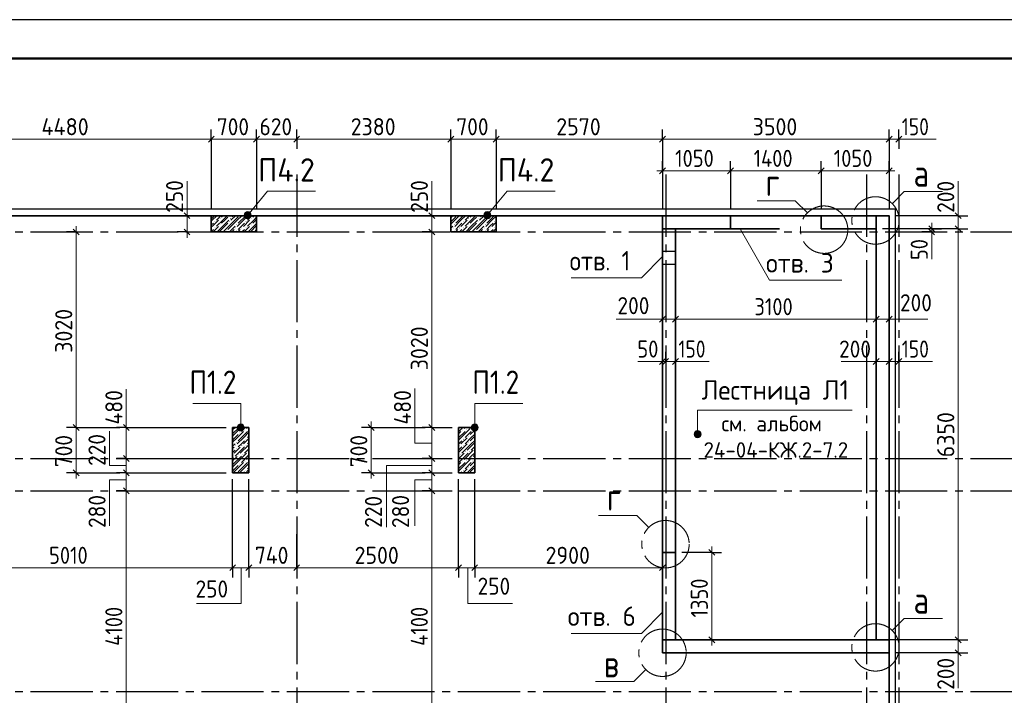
# Model space of a CAD drawing. Header units: millimetres. Extents: x 0 to 50400, y 0 to 35640.
# Tile 15 of 16: x 20236 to 35444, y 25205 to 35640. Entities that reach past the tile are written whole.
import ezdxf

# ---------------------------------------------------------------- set-up
doc = ezdxf.new("R2010")
doc.units = ezdxf.units.MM
doc.linetypes.add('______2', pattern=[324, 240, -84])
doc.linetypes.add('______5', pattern=[1320, 960, -120, 120, -120])
for name, color, linetype, lineweight in [('Standard', 7, 'Continuous', 25), ('ЖБ Пилон', 7, 'Continuous', 35), ('ЖБ Стена верхний уровень', 7, 'Continuous', 35), ('Общий01', 7, 'Continuous', 13), ('Позиционная метка диаметр_ шаг', 7, 'Continuous', 13), ('Позиционная метка линия выноска', 7, 'Continuous', 13), ('Примечания', 7, 'Continuous', 13), ('Размерная линия_ общее', 7, 'Continuous', 13)]:
    doc.layers.add(name, color=color, linetype=linetype, lineweight=lineweight)
doc.layers.add('Оси', color=7, linetype='______5', true_color=0x656565)
doc.styles.add('ISOCPEUR', font='txt')

msp = doc.modelspace()

# ---------------------------------------------------------------- hatches: boundary and pattern name
at = {"layer": 'ЖБ Пилон', "linetype": 'Continuous', "lineweight": 18, "transparency": 33554687}
for points in [[(23325, 32567), (23331, 32573), (23337, 32567), (23331, 32561)], [(23479, 32612), (23475, 32609), (23471, 32612)], [(23486, 32569), (23492, 32575), (23498, 32569), (23492, 32563)], [(23637, 32612), (23636, 32611), (23634, 32612)], [(23805, 32567), (23811, 32573), (23817, 32567), (23811, 32561)], [(26997, 32612), (26996, 32611), (26994, 32612)], [(27165, 32567), (27171, 32573), (27177, 32567), (27171, 32561)], [(27319, 32612), (27315, 32609), (27311, 32612)], [(27326, 32569), (27332, 32575), (27338, 32569), (27332, 32563)], [(27477, 32612), (27476, 32611), (27474, 32612)], [(23246, 32521), (23252, 32527), (23258, 32521), (23252, 32515)], [(23246, 32425), (23252, 32431), (23258, 32425), (23252, 32419)], [(23325, 32471), (23331, 32477), (23337, 32471), (23331, 32465)], [(23469, 32519), (23475, 32525), (23481, 32519), (23475, 32513)], [(23565, 32423), (23571, 32429), (23577, 32423), (23571, 32417)], [(23582, 32473), (23588, 32479), (23594, 32473), (23588, 32467)], [(23661, 32423), (23667, 32429), (23673, 32423), (23667, 32417)], [(23726, 32521), (23732, 32527), (23738, 32521), (23732, 32515)], [(23726, 32425), (23732, 32431), (23738, 32425), (23732, 32419)], [(23805, 32471), (23811, 32477), (23817, 32471), (23811, 32465)], [(26925, 32423), (26931, 32429), (26937, 32423), (26931, 32417)], [(26942, 32473), (26948, 32479), (26954, 32473), (26948, 32467)], [(27021, 32423), (27027, 32429), (27033, 32423), (27027, 32417)], [(27086, 32521), (27092, 32527), (27098, 32521), (27092, 32515)], [(27086, 32425), (27092, 32431), (27098, 32425), (27092, 32419)], [(27165, 32471), (27171, 32477), (27177, 32471), (27171, 32465)], [(27309, 32519), (27315, 32525), (27321, 32519), (27315, 32513)], [(27405, 32423), (27411, 32429), (27417, 32423), (27411, 32417)], [(27422, 32473), (27428, 32479), (27434, 32473), (27428, 32467)], [(27501, 32423), (27507, 32429), (27513, 32423), (27507, 32417)], [(27566, 32521), (27572, 32527), (27578, 32521), (27572, 32515)], [(27566, 32425), (27572, 32431), (27578, 32425), (27572, 32419)], [(23421, 32375), (23427, 32381), (23433, 32375), (23427, 32369)], [(23582, 32377), (23588, 32383), (23594, 32377), (23588, 32371)], [(26942, 32377), (26948, 32383), (26954, 32377), (26948, 32371)], [(27261, 32375), (27267, 32381), (27273, 32375), (27267, 32369)], [(27422, 32377), (27428, 32383), (27434, 32377), (27428, 32371)], [(23630, 29257), (23636, 29263), (23642, 29257), (23636, 29251)], [(23709, 29303), (23715, 29309), (23721, 29303), (23715, 29297)], [(23774, 29305), (23775, 29307), (23775, 29304)], [(27069, 29303), (27075, 29309), (27081, 29303), (27075, 29297)], [(27134, 29305), (27140, 29311), (27146, 29305), (27140, 29299)], [(27165, 29207), (27171, 29213), (27177, 29207), (27171, 29201)], [(27230, 29305), (27236, 29311), (27242, 29305), (27236, 29299)], [(23565, 29063), (23571, 29069), (23577, 29063), (23571, 29057)], [(23582, 29113), (23588, 29119), (23594, 29113), (23588, 29107)], [(23661, 29063), (23667, 29069), (23673, 29063), (23667, 29057)], [(23726, 29161), (23732, 29167), (23738, 29161), (23732, 29155)], [(23726, 29065), (23732, 29071), (23738, 29065), (23732, 29059)], [(27021, 29063), (27027, 29069), (27033, 29063), (27027, 29057)], [(27086, 29161), (27092, 29167), (27098, 29161), (27092, 29155)], [(27086, 29065), (27092, 29071), (27098, 29065), (27092, 29059)], [(27165, 29111), (27171, 29117), (27177, 29111), (27171, 29105)], [(23525, 28923), (23529, 28919), (23525, 28915)], [(23582, 29017), (23588, 29023), (23594, 29017), (23588, 29011)], [(23613, 28919), (23619, 28925), (23625, 28919), (23619, 28913)], [(23678, 28921), (23684, 28927), (23690, 28921), (23684, 28915)], [(23757, 28967), (23763, 28973), (23769, 28967), (23763, 28961)], [(27038, 28921), (27044, 28927), (27050, 28921), (27044, 28915)], [(27117, 28967), (27123, 28973), (27129, 28967), (27123, 28961)], [(27182, 28969), (27188, 28975), (27194, 28969), (27188, 28963)], [(27261, 29015), (27265, 29019), (27265, 29011)], [(23534, 28873), (23540, 28879), (23546, 28873), (23540, 28867)], [(23630, 28777), (23636, 28783), (23642, 28777), (23636, 28771)], [(23709, 28823), (23715, 28829), (23721, 28823), (23715, 28817)], [(23774, 28825), (23775, 28827), (23775, 28824)], [(27069, 28823), (27075, 28829), (27081, 28823), (27075, 28817)], [(27134, 28825), (27140, 28831), (27146, 28825), (27140, 28819)], [(27213, 28871), (27219, 28877), (27225, 28871), (27219, 28865)], [(27230, 28825), (27236, 28831), (27242, 28825), (27236, 28819)], [(23726, 28681), (23732, 28687), (23738, 28681), (23732, 28675)], [(27086, 28681), (27092, 28687), (27098, 28681), (27092, 28675)], [(27165, 28727), (27171, 28733), (27177, 28727), (27171, 28721)]]:
    msp.add_hatch(color=7, dxfattribs=at).paths.add_polyline_path(points, flags=16)
at = {"layer": 'Позиционная метка линия выноска', "linetype": 'Continuous', "lineweight": 13, "transparency": 33554687}
for points in [[(23706, 32630), (23801, 32587), (23717, 32656)], [(23709, 32603), (23778, 32571), (23706, 32630)], [(23706, 32630), (23778, 32571), (23801, 32587)], [(23750, 32568), (23709, 32603), (23725, 32580)], [(23709, 32603), (23750, 32568), (23778, 32571)], [(23717, 32656), (23812, 32612), (23740, 32672)], [(23717, 32656), (23801, 32587), (23812, 32612)], [(23740, 32672), (23809, 32640), (23768, 32674)], [(23740, 32672), (23812, 32612), (23809, 32640)], [(23768, 32674), (23809, 32640), (23793, 32663)], [(27406, 32630), (27501, 32587), (27417, 32656)], [(27409, 32603), (27478, 32571), (27406, 32630)], [(27406, 32630), (27478, 32571), (27501, 32587)], [(27450, 32568), (27409, 32603), (27425, 32580)], [(27409, 32603), (27450, 32568), (27478, 32571)], [(27417, 32656), (27512, 32612), (27440, 32672)], [(27417, 32656), (27501, 32587), (27512, 32612)], [(27440, 32672), (27509, 32640), (27468, 32674)], [(27440, 32672), (27512, 32612), (27509, 32640)], [(27468, 32674), (27509, 32640), (27493, 32663)], [(23596, 29342), (23704, 29342), (23697, 29369)], [(23596, 29342), (23697, 29369), (23604, 29369)], [(23604, 29369), (23697, 29369), (23677, 29389)], [(23604, 29369), (23677, 29389), (23623, 29389)], [(23623, 29389), (23677, 29389), (23650, 29396)], [(27211, 29343), (27312, 29369), (27219, 29370)], [(27211, 29343), (27319, 29342), (27312, 29369)], [(27219, 29370), (27312, 29369), (27292, 29389)], [(27219, 29370), (27292, 29389), (27238, 29389)], [(27238, 29389), (27292, 29389), (27265, 29396)], [(23604, 29315), (23704, 29342), (23596, 29342)], [(23604, 29315), (23697, 29315), (23704, 29342)], [(23623, 29296), (23697, 29315), (23604, 29315)], [(23623, 29296), (23677, 29296), (23697, 29315)], [(23677, 29296), (23623, 29296), (23650, 29288)], [(27219, 29316), (27319, 29342), (27211, 29343)], [(27219, 29316), (27311, 29315), (27319, 29342)], [(27238, 29296), (27311, 29315), (27219, 29316)], [(27238, 29296), (27292, 29296), (27311, 29315)], [(27292, 29296), (27238, 29296), (27265, 29288)]]:
    msp.add_hatch(color=7, dxfattribs=at).paths.add_polyline_path(points)
at = {"layer": 'Примечания', "linetype": 'Continuous', "lineweight": 13, "transparency": 33554687}
for points in [[(30754, 29265), (30661, 29265), (30653, 29238)], [(30754, 29265), (30653, 29238), (30761, 29238)], [(30761, 29238), (30653, 29238), (30661, 29211)], [(30734, 29285), (30680, 29285), (30661, 29265)], [(30734, 29285), (30661, 29265), (30754, 29265)], [(30761, 29238), (30661, 29211), (30754, 29211)], [(30754, 29211), (30661, 29211), (30680, 29192)], [(30680, 29285), (30734, 29285), (30707, 29292)], [(30754, 29211), (30680, 29192), (30734, 29192)], [(30734, 29192), (30680, 29192), (30707, 29184)]]:
    msp.add_hatch(color=7, dxfattribs=at).paths.add_polyline_path(points)

# ---------------------------------------------------------------- linework, layer by layer
at = {"layer": 'Standard', "color": 7, "linetype": 'Continuous', "lineweight": 25, "transparency": 33554687}
msp.add_lwpolyline([(0, 0), (50400, 0), (50400, 35640), (0, 35640), (0, 0)], close=True, dxfattribs=at)
at = {"layer": 'Standard', "color": 7, "linetype": 'Continuous', "lineweight": 13, "transparency": 33554687}
msp.add_lwpolyline([(50400, 35640), (0, 35640), (0, 0), (50400, 0), (50400, 35640)], dxfattribs=at)
at = {"layer": 'Standard', "color": 7, "linetype": 'Continuous', "lineweight": 50, "transparency": 33554687}
msp.add_lwpolyline([(2400, 35040), (49800, 35040), (49800, 600), (2400, 600), (2400, 35040)], close=True, dxfattribs=at)
at = {"layer": 'Standard', "color": 254, "linetype": 'Continuous', "lineweight": -3, "true_color": 0xc4c4ff, "transparency": 33554687}
msp.add_lwpolyline([(8915, 10212), (33765, 10212), (33765, 32712), (8915, 32712), (8915, 10212)], dxfattribs=at)
at = {"layer": 'Standard', "color": 7, "linetype": 'Continuous', "lineweight": 35, "transparency": 33554687}
msp.add_lwpolyline([(9015, 10312), (33665, 10312), (33665, 32612), (9015, 32612), (9015, 10312)], dxfattribs=at)
at = {"layer": 'ЖБ Пилон', "color": 7, "linetype": 'Continuous', "lineweight": 35, "transparency": 33554687}
for p, q in [((23895, 32612), (23195, 32612)), ((23195, 32612), (23195, 32362)), ((23195, 32612), (23195, 32362)), ((23895, 32612), (23195, 32612)), ((23895, 32362), (23895, 32612)), ((23895, 32362), (23895, 32612)), ((27595, 32612), (26895, 32612)), ((26895, 32612), (26895, 32362)), ((26895, 32612), (26895, 32362)), ((27595, 32612), (26895, 32612)), ((27595, 32362), (27595, 32612)), ((27595, 32362), (27595, 32612)), ((23195, 32362), (23895, 32362)), ((23195, 32362), (23895, 32362)), ((26895, 32362), (27595, 32362)), ((26895, 32362), (27595, 32362)), ((23775, 29342), (23525, 29342)), ((23525, 29342), (23525, 28642)), ((23525, 29342), (23525, 28642)), ((23775, 29342), (23525, 29342)), ((23775, 28642), (23775, 29342)), ((23775, 28642), (23775, 29342)), ((27265, 29342), (27015, 29342)), ((27015, 29342), (27015, 28642)), ((27015, 29342), (27015, 28642)), ((27265, 29342), (27015, 29342)), ((27265, 28642), (27265, 29342)), ((27265, 28642), (27265, 29342)), ((23525, 28642), (23775, 28642)), ((23525, 28642), (23775, 28642)), ((27015, 28642), (27265, 28642)), ((27015, 28642), (27265, 28642))]:
    msp.add_line(p, q, dxfattribs=at)
at = {"layer": 'ЖБ Пилон', "color": 251, "linetype": 'Continuous', "lineweight": 18, "true_color": 0x494949, "transparency": 33554687}
for p, q in [((23247, 32612), (23195, 32561)), ((23211, 32543), (23281, 32612)), ((23343, 32612), (23276, 32545)), ((23377, 32612), (23355, 32591)), ((23372, 32545), (23439, 32612)), ((23403, 32543), (23451, 32591)), ((23468, 32449), (23612, 32593)), ((23569, 32612), (23499, 32543)), ((23535, 32612), (23516, 32593)), ((23665, 32612), (23595, 32543)), ((23727, 32612), (23612, 32497)), ((23691, 32543), (23761, 32612)), ((23823, 32612), (23756, 32545)), ((23857, 32612), (23835, 32591)), ((23852, 32545), (23895, 32589)), ((23883, 32543), (23895, 32555)), ((26929, 32612), (26895, 32579)), ((26895, 32517), (26972, 32593)), ((27025, 32612), (26955, 32543)), ((27087, 32612), (26972, 32497)), ((27051, 32543), (27121, 32612)), ((27183, 32612), (27116, 32545)), ((27217, 32612), (27195, 32591)), ((27212, 32545), (27279, 32612)), ((27243, 32543), (27291, 32591)), ((27308, 32449), (27452, 32593)), ((27409, 32612), (27339, 32543)), ((27375, 32612), (27356, 32593)), ((27505, 32612), (27435, 32543)), ((27567, 32612), (27452, 32497)), ((27531, 32543), (27595, 32607)), ((23211, 32543), (23195, 32527)), ((23195, 32465), (23228, 32497)), ((23228, 32401), (23195, 32369)), ((23307, 32543), (23211, 32447)), ((23307, 32447), (23223, 32362)), ((23372, 32545), (23276, 32449)), ((23372, 32449), (23285, 32362)), ((23451, 32495), (23319, 32362)), ((23355, 32495), (23403, 32543)), ((23468, 32545), (23372, 32449)), ((23468, 32449), (23381, 32362)), ((23595, 32543), (23451, 32399)), ((23564, 32449), (23477, 32362)), ((23547, 32399), (23511, 32362)), ((23691, 32543), (23595, 32447)), ((23607, 32362), (23643, 32399)), ((23612, 32401), (23660, 32449)), ((23660, 32449), (23708, 32497)), ((23708, 32401), (23669, 32362)), ((23787, 32543), (23691, 32447)), ((23787, 32447), (23703, 32362)), ((23852, 32545), (23756, 32449)), ((23852, 32449), (23765, 32362)), ((23895, 32459), (23799, 32362)), ((23835, 32495), (23883, 32543)), ((23895, 32493), (23852, 32449)), ((23895, 32397), (23861, 32362)), ((26955, 32543), (26895, 32483)), ((26924, 32449), (26895, 32421)), ((26907, 32399), (26895, 32387)), ((27051, 32543), (26955, 32447)), ((26967, 32362), (27003, 32399)), ((26972, 32401), (27020, 32449)), ((27020, 32449), (27068, 32497)), ((27068, 32401), (27029, 32362)), ((27147, 32543), (27051, 32447)), ((27147, 32447), (27063, 32362)), ((27212, 32545), (27116, 32449)), ((27212, 32449), (27125, 32362)), ((27291, 32495), (27159, 32362)), ((27195, 32495), (27243, 32543)), ((27308, 32545), (27212, 32449)), ((27308, 32449), (27221, 32362)), ((27435, 32543), (27291, 32399)), ((27404, 32449), (27317, 32362)), ((27387, 32399), (27351, 32362)), ((27531, 32543), (27435, 32447)), ((27447, 32362), (27483, 32399)), ((27452, 32401), (27500, 32449)), ((27500, 32449), (27548, 32497)), ((27548, 32401), (27509, 32362)), ((27595, 32511), (27531, 32447)), ((27595, 32415), (27543, 32362)), ((23625, 29342), (23525, 29243)), ((23563, 29342), (23525, 29305)), ((23595, 29279), (23525, 29209)), ((23525, 29147), (23612, 29233)), ((23595, 29279), (23659, 29342)), ((23691, 29279), (23595, 29183)), ((23756, 29281), (23612, 29137)), ((23721, 29342), (23660, 29281)), ((23691, 29183), (23775, 29267)), ((23755, 29342), (23739, 29327)), ((23775, 29205), (23756, 29185)), ((27015, 29339), (27019, 29342)), ((27116, 29281), (27015, 29181)), ((27051, 29279), (27015, 29243)), ((27081, 29342), (27020, 29281)), ((27051, 29183), (27195, 29327)), ((27115, 29342), (27099, 29327)), ((27212, 29281), (27116, 29185)), ((27164, 29329), (27177, 29342)), ((27265, 29301), (27195, 29231)), ((27212, 29185), (27265, 29239)), ((27243, 29183), (27265, 29205)), ((27265, 29335), (27260, 29329)), ((23595, 29183), (23525, 29113)), ((23564, 29089), (23525, 29051)), ((23691, 29183), (23595, 29087)), ((23612, 29041), (23660, 29089)), ((23775, 29075), (23643, 28943)), ((23660, 29089), (23708, 29137)), ((23775, 29171), (23691, 29087)), ((23775, 29109), (23756, 29089)), ((27051, 29183), (27015, 29147)), ((27015, 29085), (27020, 29089)), ((27147, 29087), (27015, 28955)), ((27020, 29089), (27068, 29137)), ((27147, 29183), (27051, 29087)), ((27212, 29089), (27068, 28945)), ((27212, 29185), (27116, 29089)), ((27265, 29109), (27147, 28991)), ((27195, 29135), (27243, 29183)), ((27265, 29143), (27212, 29089)), ((23547, 29039), (23525, 29017)), ((23564, 28993), (23525, 28955)), ((23660, 28897), (23525, 28763)), ((23547, 28943), (23595, 28991)), ((23708, 29041), (23564, 28897)), ((23595, 28991), (23643, 29039)), ((23595, 28799), (23739, 28943)), ((23775, 28917), (23660, 28801)), ((23775, 29013), (23708, 28945)), ((27068, 29041), (27015, 28989)), ((27015, 28859), (27099, 28943)), ((27020, 28897), (27015, 28893)), ((27164, 28945), (27020, 28801)), ((27243, 28991), (27099, 28847)), ((27164, 28849), (27212, 28897)), ((27265, 29047), (27212, 28993)), ((27212, 28897), (27260, 28945)), ((27265, 28917), (27243, 28895)), ((23595, 28895), (23525, 28825)), ((23595, 28799), (23525, 28729)), ((23525, 28667), (23612, 28753)), ((23691, 28799), (23595, 28703)), ((23756, 28801), (23612, 28657)), ((23691, 28703), (23775, 28787)), ((23775, 28883), (23739, 28847)), ((27116, 28801), (27015, 28701)), ((27051, 28799), (27015, 28763)), ((27051, 28703), (27195, 28847)), ((27212, 28801), (27116, 28705)), ((27265, 28821), (27195, 28751)), ((27212, 28705), (27265, 28759)), ((27265, 28855), (27260, 28849)), ((23595, 28703), (23535, 28642)), ((23691, 28703), (23631, 28642)), ((23693, 28642), (23708, 28657)), ((23775, 28691), (23727, 28642)), ((23775, 28725), (23756, 28705)), ((27051, 28703), (27015, 28667)), ((27053, 28642), (27068, 28657)), ((27147, 28703), (27087, 28642)), ((27212, 28705), (27149, 28642)), ((27195, 28655), (27243, 28703)), ((27243, 28703), (27265, 28725)), ((27265, 28663), (27245, 28642))]:
    msp.add_line(p, q, dxfattribs=at)
at = {"layer": 'ЖБ Стена верхний уровень', "color": 7, "linetype": 'Continuous', "lineweight": 35, "transparency": 33554687}
for p, q in [((31215, 32612), (30165, 32612)), ((30165, 32612), (30165, 32412)), ((30165, 32612), (30165, 32412)), ((31215, 32612), (30165, 32612)), ((31215, 32412), (31215, 32612)), ((33465, 32612), (31973, 32612)), ((32615, 32612), (32615, 32412)), ((33465, 32612), (32615, 32612)), ((33465, 32412), (33465, 32612)), ((33665, 32612), (33465, 32612)), ((33465, 32612), (33465, 26062)), ((33665, 32612), (33465, 32612)), ((33665, 26062), (33665, 32612)), ((33665, 26062), (33665, 32612)), ((30165, 32412), (30165, 32062)), ((30365, 32412), (30165, 32412)), ((30165, 32412), (31973, 32412)), ((30165, 32412), (30165, 27412)), ((30365, 32062), (30365, 32412)), ((30365, 32412), (31215, 32412)), ((30365, 27412), (30365, 32412)), ((32615, 32412), (33465, 32412)), ((32615, 32412), (33465, 32412)), ((33465, 32412), (33465, 26062)), ((30165, 32062), (30165, 31862)), ((30365, 31862), (30365, 32062)), ((30165, 31862), (30165, 27412)), ((30365, 27412), (30365, 31862)), ((30165, 27412), (30165, 26062)), ((30165, 27412), (30365, 27412)), ((30365, 26062), (30365, 27412)), ((30165, 26062), (30165, 25862)), ((30165, 26062), (30165, 25862)), ((33465, 26062), (30165, 26062)), ((33665, 26062), (30365, 26062)), ((33465, 26062), (33665, 26062)), ((33665, 25862), (33665, 26062)), ((33665, 25862), (33665, 26062)), ((30165, 25862), (33665, 25862)), ((30165, 25862), (33665, 25862))]:
    msp.add_line(p, q, dxfattribs=at)
at = {"layer": 'ЖБ Стена верхний уровень', "color": 7, "linetype": 'Continuous', "lineweight": 25, "transparency": 33554687}
for p, q in [((31215, 32612), (31215, 32412)), ((32615, 32612), (31964, 32612)), ((32615, 32412), (32615, 32612)), ((31215, 32412), (31964, 32412)), ((30365, 32062), (30165, 32062)), ((30165, 31862), (30365, 31862)), ((30365, 27412), (30165, 27412)), ((30165, 26062), (30365, 26062))]:
    msp.add_line(p, q, dxfattribs=at)
at = {"layer": 'ЖБ Стена верхний уровень', "color": 253, "linetype": '______2', "lineweight": -3, "true_color": 0xababab, "transparency": 33554687}
for p, q in [((30365, 32062), (30165, 32062)), ((30165, 31862), (30365, 31862))]:
    msp.add_line(p, q, dxfattribs=at)
at = {"layer": 'Общий01', "color": 7, "linetype": 'Continuous', "lineweight": 13, "transparency": 33554687}
for points in [[(33714, 32798), (33900, 32985), (34488, 32985)], [(32402, 32656), (32216, 32843), (31628, 32843)], [(29952, 27798), (29766, 27984), (29178, 27984)], [(33714, 26204), (33900, 26391), (34488, 26391)], [(29906, 25603), (29720, 25417), (29132, 25417)]]:
    msp.add_lwpolyline(points, dxfattribs=at)
at = {"layer": 'Общий01', "color": 7, "linetype": '______5', "lineweight": 13, "transparency": 33554687}
for centre in [(33455, 32539), (32661, 32397), (30211, 27539), (33455, 25945), (30165, 25862)]:
    msp.add_circle(centre, 366, dxfattribs=at)
at = {"layer": 'Оси', "color": 8, "linetype": '______5', "lineweight": -3, "transparency": 33554687}
for p, q in [((24515, 33247), (24515, 8317)), ((30215, 33247), (30215, 8317)), ((33315, 33247), (33315, 8317)), ((33815, 33247), (33815, 8317)), ((7204, 32362), (42964, 32362)), ((7204, 28862), (42964, 28862)), ((7204, 28362), (42964, 28362)), ((7204, 25262), (42964, 25262))]:
    msp.add_line(p, q, dxfattribs=at)
at = {"layer": 'Позиционная метка линия выноска', "color": 7, "linetype": 'Continuous', "lineweight": 13, "transparency": 33554687}
for p, q in [((23717, 32656), (23717, 32656)), ((23725, 32580), (23725, 32580)), ((23793, 32663), (23793, 32663)), ((23801, 32587), (23801, 32587)), ((27417, 32656), (27417, 32656)), ((27425, 32580), (27425, 32580)), ((27493, 32663), (27493, 32663)), ((27501, 32587), (27501, 32587)), ((23650, 29396), (23650, 29396)), ((27265, 29396), (27265, 29396)), ((23596, 29342), (23596, 29342)), ((23650, 29288), (23650, 29288)), ((23704, 29342), (23704, 29342)), ((27211, 29343), (27211, 29343)), ((27265, 29288), (27265, 29288)), ((27319, 29342), (27319, 29342))]:
    msp.add_line(p, q, dxfattribs=at)
for points in [[(23759, 32621), (24066, 32992), (24806, 32992)], [(27459, 32621), (27766, 32992), (28506, 32992)], [(23650, 29342), (23650, 29714), (22909, 29714)], [(27265, 29342), (27267, 29714), (28007, 29714)]]:
    msp.add_lwpolyline(points, dxfattribs=at)
for centre in [(23759, 32621), (27459, 32621), (23650, 29342), (27265, 29342)]:
    msp.add_circle(centre, 54, dxfattribs=at)
at = {"layer": 'Примечания', "color": 7, "linetype": 'Continuous', "lineweight": 13, "transparency": 33554687}
for p, q in [((33815, 33795), (34393, 33795)), ((22821, 32612), (22821, 33147)), ((26601, 32612), (26601, 33147)), ((34732, 32612), (34732, 33147)), ((34323, 32362), (34323, 31940)), ((30165, 31015), (29451, 31015)), ((33665, 31015), (34264, 31015)), ((30165, 30361), (29785, 30361)), ((30365, 30361), (30885, 30361)), ((33465, 30361), (32925, 30361)), ((33815, 30361), (34335, 30361)), ((21883, 29342), (21883, 29932)), ((26601, 29342), (26601, 29932)), ((30653, 29238), (30653, 29238)), ((30707, 29292), (30707, 29292)), ((30761, 29238), (30761, 29238)), ((30707, 29184), (30707, 29184)), ((34732, 25862), (34732, 25317))]:
    msp.add_line(p, q, dxfattribs=at)
for points in [[(31365, 32412), (31816, 31619), (32933, 31619)], [(28755, 31652), (29841, 31652), (30165, 31980)], [(26601, 29100), (26341, 29100), (26341, 29942)], [(33096, 29608), (30707, 29608), (30707, 29238)], [(21883, 28753), (21623, 28753), (21623, 29284)], [(26601, 28753), (25901, 28753), (25901, 27803)], [(21883, 28532), (21623, 28532), (21623, 27820)], [(26601, 28532), (26341, 28532), (26341, 27820)], [(23657, 27175), (23657, 26625), (22967, 26625)], [(27157, 27175), (27157, 26625), (27847, 26625)], [(28755, 26162), (29841, 26162), (30165, 26490)]]:
    msp.add_lwpolyline(points, dxfattribs=at)
msp.add_circle((30707, 29238), 54, dxfattribs=at)
at = {"layer": 'Размерная линия_ общее', "color": 253, "linetype": 'Continuous', "lineweight": -3, "true_color": 0xa0a0a0, "transparency": 33554687}
for p, q in [((23195, 33795), (23195, 33945)), ((23895, 33795), (23895, 33945)), ((24515, 33795), (24515, 33945)), ((26895, 33795), (26895, 33945)), ((27595, 33795), (27595, 33945)), ((30165, 33795), (30165, 33945)), ((33665, 33795), (33665, 33945)), ((33815, 33795), (33815, 33945)), ((23195, 33795), (23195, 33645)), ((23195, 33795), (23195, 32712)), ((23895, 33795), (23895, 33645)), ((23895, 33795), (23895, 32712)), ((24515, 33795), (24515, 33645)), ((24515, 33795), (24515, 33743)), ((26895, 33795), (26895, 33645)), ((26895, 33795), (26895, 32712)), ((27595, 33795), (27595, 33645)), ((27595, 33795), (27595, 32712)), ((30165, 33795), (30165, 33645)), ((30165, 33795), (30165, 32712)), ((33665, 33795), (33665, 33645)), ((33665, 33795), (33665, 32712)), ((33815, 33795), (33815, 33645)), ((33815, 33795), (33815, 33795)), ((30165, 33306), (30165, 33456)), ((30165, 33306), (30165, 33156)), ((30165, 33306), (30165, 32712)), ((31215, 33306), (31215, 33456)), ((31215, 33306), (31215, 33156)), ((31215, 33306), (31215, 32712)), ((32615, 33306), (32615, 33456)), ((32615, 33306), (32615, 33156)), ((32615, 33306), (32615, 32712)), ((33665, 33306), (33665, 33456)), ((33665, 33306), (33665, 33156)), ((33665, 33306), (33665, 32712)), ((22821, 32612), (22671, 32612)), ((22821, 32612), (22971, 32612)), ((22821, 32612), (23095, 32612)), ((26601, 32612), (26451, 32612)), ((26601, 32612), (26751, 32612)), ((26601, 32612), (26876, 32612)), ((34732, 32612), (34582, 32612)), ((34732, 32612), (34882, 32612)), ((34323, 32412), (33565, 32412)), ((34323, 32412), (34173, 32412)), ((34323, 32412), (34473, 32412)), ((34732, 32412), (34582, 32412)), ((34732, 32412), (34882, 32412)), ((21108, 32362), (20958, 32362)), ((21108, 32362), (21258, 32362)), ((21108, 32362), (21108, 32362)), ((22821, 32362), (22671, 32362)), ((22821, 32362), (22971, 32362)), ((22821, 32362), (23095, 32362)), ((26601, 32362), (26451, 32362)), ((26601, 32362), (26451, 32362)), ((26601, 32362), (26751, 32362)), ((26601, 32362), (26601, 32362)), ((26601, 32362), (26751, 32362)), ((26601, 32362), (26876, 32362)), ((34323, 32362), (34173, 32362)), ((34323, 32362), (34190, 32362)), ((34323, 32362), (34473, 32362)), ((30165, 31015), (30165, 31165)), ((30365, 31015), (30365, 31165)), ((33465, 31015), (33465, 31165)), ((33665, 31015), (33665, 31165)), ((30165, 31015), (30165, 30865)), ((30365, 31015), (30365, 30865)), ((33465, 31015), (33465, 30865)), ((33665, 31015), (33665, 30865)), ((30165, 30361), (30165, 30511)), ((30215, 30361), (30215, 30511)), ((30365, 30361), (30365, 30511)), ((33465, 30361), (33465, 30511)), ((33665, 30361), (33665, 30511)), ((33815, 30361), (33815, 30511)), ((30165, 30361), (30165, 30211)), ((30165, 30361), (30165, 30361)), ((30215, 30361), (30215, 30211)), ((30215, 30361), (30215, 30361)), ((30365, 30361), (30365, 30211)), ((30365, 30361), (30365, 30361)), ((33465, 30361), (33465, 30211)), ((33465, 30361), (33465, 30361)), ((33665, 30361), (33665, 30211)), ((33665, 30361), (33665, 30361)), ((33815, 30361), (33815, 30211)), ((33815, 30361), (33815, 30361)), ((21108, 29342), (20958, 29342)), ((21108, 29342), (21258, 29342)), ((21108, 29342), (21783, 29342)), ((21883, 29342), (21733, 29342)), ((21883, 29342), (22033, 29342)), ((21883, 29342), (23425, 29342)), ((25666, 29342), (25516, 29342)), ((25666, 29342), (25816, 29342)), ((25666, 29342), (26501, 29342)), ((26601, 29342), (26451, 29342)), ((26601, 29342), (26751, 29342)), ((26601, 29342), (26915, 29342)), ((21883, 28862), (21733, 28862)), ((21883, 28862), (22033, 28862)), ((21883, 28862), (23425, 28862)), ((26601, 28862), (26451, 28862)), ((26601, 28862), (26751, 28862)), ((26601, 28862), (26915, 28862)), ((21108, 28642), (20958, 28642)), ((21108, 28642), (21258, 28642)), ((21108, 28642), (21783, 28642)), ((21883, 28642), (21733, 28642)), ((21883, 28642), (22033, 28642)), ((21883, 28642), (23425, 28642)), ((25666, 28642), (25516, 28642)), ((25666, 28642), (25816, 28642)), ((25666, 28642), (26501, 28642)), ((26601, 28642), (26451, 28642)), ((26601, 28642), (26751, 28642)), ((26601, 28642), (26915, 28642)), ((21883, 28362), (21733, 28362)), ((21883, 28362), (22033, 28362)), ((21883, 28362), (23145, 28362)), ((26601, 28362), (26451, 28362)), ((26601, 28362), (26751, 28362)), ((26601, 28362), (26915, 28362)), ((30926, 27412), (30465, 27412)), ((30926, 27412), (30776, 27412)), ((30926, 27412), (31076, 27412)), ((23525, 27175), (23525, 27325)), ((23775, 27175), (23775, 27325)), ((24515, 27175), (24515, 27325)), ((27015, 27175), (27015, 27325)), ((27265, 27175), (27265, 27325)), ((30165, 27175), (30165, 27325)), ((23525, 27175), (23525, 27025)), ((23775, 27175), (23775, 27025)), ((24515, 27175), (24515, 27025)), ((27015, 27175), (27015, 27025)), ((27265, 27175), (27265, 27025)), ((30165, 27175), (30165, 27025)), ((30165, 27175), (30165, 27175)), ((30926, 26062), (30265, 26062)), ((30926, 26062), (30776, 26062)), ((30926, 26062), (31076, 26062)), ((34732, 26062), (34582, 26062)), ((34732, 26062), (34882, 26062)), ((34732, 25862), (34582, 25862)), ((34732, 25862), (34882, 25862))]:
    msp.add_line(p, q, dxfattribs=at)
at = {"layer": 'Размерная линия_ общее', "color": 7, "linetype": 'Continuous', "lineweight": 13, "transparency": 33554687}
for p, q in [((18715, 33795), (23195, 33795)), ((23195, 33795), (23895, 33795)), ((23895, 33795), (24515, 33795)), ((24515, 33795), (26895, 33795)), ((26895, 33795), (27595, 33795)), ((27595, 33795), (30165, 33795)), ((30165, 33795), (33665, 33795)), ((33665, 33795), (33815, 33795)), ((33815, 33795), (33905, 33795)), ((30165, 33306), (30075, 33306)), ((30165, 33306), (31215, 33306)), ((31215, 33306), (32615, 33306)), ((32615, 33306), (33665, 33306)), ((33665, 33306), (33755, 33306)), ((22821, 32612), (22821, 32702)), ((26601, 32612), (26601, 32702)), ((34732, 32612), (34732, 32702)), ((34732, 32412), (34732, 32612)), ((21108, 32362), (21108, 32452)), ((26601, 32362), (26601, 32452)), ((34323, 32412), (34323, 32502)), ((34323, 32362), (34323, 32412)), ((34732, 26062), (34732, 32412)), ((21108, 29342), (21108, 32362)), ((22821, 32362), (22821, 32272)), ((26601, 29342), (26601, 32362)), ((26601, 32362), (26601, 32272)), ((34323, 32362), (34323, 32272)), ((30165, 31015), (30075, 31015)), ((30165, 31015), (30365, 31015)), ((30365, 31015), (33465, 31015)), ((33465, 31015), (33665, 31015)), ((33665, 31015), (33755, 31015)), ((30165, 30361), (30075, 30361)), ((30165, 30361), (30215, 30361)), ((30215, 30361), (30365, 30361)), ((30365, 30361), (30455, 30361)), ((33465, 30361), (33375, 30361)), ((33465, 30361), (33665, 30361)), ((33665, 30361), (33815, 30361)), ((33815, 30361), (33905, 30361)), ((21883, 29342), (21883, 29432)), ((25666, 29342), (25666, 29432)), ((21108, 28642), (21108, 29342)), ((21883, 28862), (21883, 29342)), ((25666, 28642), (25666, 29342)), ((26601, 28862), (26601, 29342)), ((21883, 28642), (21883, 28862)), ((26601, 28642), (26601, 28862)), ((21108, 28642), (21108, 28552)), ((21883, 28362), (21883, 28642)), ((25666, 28642), (25666, 28552)), ((26601, 28362), (26601, 28642)), ((21883, 24262), (21883, 28362)), ((26601, 24262), (26601, 28362)), ((30926, 27412), (30926, 27502)), ((18515, 27175), (23525, 27175)), ((23525, 27175), (23775, 27175)), ((23775, 27175), (24515, 27175)), ((24515, 27175), (27015, 27175)), ((27015, 27175), (27265, 27175)), ((27265, 27175), (30165, 27175)), ((30165, 27175), (30255, 27175)), ((30926, 26062), (30926, 25972)), ((34732, 25862), (34732, 26062)), ((34732, 25862), (34732, 25772))]:
    msp.add_line(p, q, dxfattribs=at)
at = {"layer": 'Размерная линия_ общее', "color": 7, "linetype": 'Continuous', "lineweight": 25, "transparency": 33554687}
for p, q in [((23150, 33750), (23240, 33840)), ((23850, 33750), (23940, 33840)), ((24470, 33750), (24560, 33840)), ((26850, 33750), (26940, 33840)), ((27550, 33750), (27640, 33840)), ((30120, 33750), (30210, 33840)), ((33620, 33750), (33710, 33840)), ((33770, 33750), (33860, 33840)), ((30120, 33261), (30210, 33351)), ((31170, 33261), (31260, 33351)), ((32570, 33261), (32660, 33351)), ((33620, 33261), (33710, 33351)), ((22866, 32567), (22776, 32657)), ((26646, 32567), (26556, 32657)), ((34777, 32567), (34687, 32657)), ((21153, 32317), (21063, 32407)), ((22866, 32317), (22776, 32407)), ((26646, 32317), (26556, 32407)), ((26646, 32317), (26556, 32407)), ((34368, 32367), (34278, 32457)), ((34368, 32317), (34278, 32407)), ((34777, 32367), (34687, 32457)), ((30120, 30970), (30210, 31060)), ((30320, 30970), (30410, 31060)), ((33420, 30970), (33510, 31060)), ((33620, 30970), (33710, 31060)), ((30120, 30316), (30210, 30406)), ((30170, 30316), (30260, 30406)), ((30320, 30316), (30410, 30406)), ((33420, 30316), (33510, 30406)), ((33620, 30316), (33710, 30406)), ((33770, 30316), (33860, 30406)), ((21153, 29297), (21063, 29387)), ((21928, 29297), (21838, 29387)), ((25711, 29297), (25621, 29387)), ((26646, 29297), (26556, 29387)), ((21928, 28817), (21838, 28907)), ((26646, 28817), (26556, 28907)), ((21153, 28597), (21063, 28687)), ((21928, 28597), (21838, 28687)), ((25711, 28597), (25621, 28687)), ((26646, 28597), (26556, 28687)), ((21928, 28317), (21838, 28407)), ((26646, 28317), (26556, 28407)), ((30971, 27367), (30881, 27457)), ((23480, 27130), (23570, 27220)), ((23730, 27130), (23820, 27220)), ((24470, 27130), (24560, 27220)), ((26970, 27130), (27060, 27220)), ((27220, 27130), (27310, 27220)), ((30120, 27130), (30210, 27220)), ((30971, 26017), (30881, 26107)), ((34777, 26017), (34687, 26107)), ((34777, 25817), (34687, 25907))]:
    msp.add_line(p, q, dxfattribs=at)
at = {"layer": 'Размерная линия_ общее', "color": 7, "linetype": 'Continuous', "lineweight": 13, "transparency": 33554687}
for points in [[(22821, 32362), (22821, 32531), (22821, 32531), (22821, 32612)], [(26601, 32362), (26601, 32531), (26601, 32531), (26601, 32612)], [(30926, 26062), (30926, 26298), (30926, 26298), (30926, 27412)]]:
    msp.add_lwpolyline(points, dxfattribs=at)
at = {"layer": 'Размерная линия_ общее', "color": 253, "linetype": 'Continuous', "lineweight": -3, "true_color": 0xa0a0a0, "transparency": 33554687}
for points in [[(34732, 32612), (34711, 32612), (34711, 32612), (33765, 32612)], [(34732, 32412), (34711, 32412), (34711, 32412), (33565, 32412)], [(30165, 31015), (30165, 31046), (30165, 31046), (30165, 31059), (30165, 31059), (30165, 31212), (30165, 31212), (30165, 32062)], [(30365, 31015), (30365, 31045), (30365, 31045), (30365, 31061), (30365, 31061), (30365, 31256), (30365, 31256), (30365, 32062)], [(33465, 31015), (33465, 31093), (33465, 31093), (33465, 31934), (33465, 31934), (33465, 32062)], [(33665, 31015), (33665, 31095), (33665, 31095), (33665, 31978), (33665, 31978), (33665, 32062)], [(23525, 27175), (23525, 27195), (23525, 27195), (23525, 27195), (23525, 27195), (23525, 27195), (23525, 27195), (23525, 28542)], [(23775, 27175), (23775, 27195), (23775, 27195), (23775, 27195), (23775, 27195), (23775, 27195), (23775, 27195), (23775, 28542)], [(27015, 27175), (27015, 27195), (27015, 27195), (27015, 28542)], [(27265, 27175), (27265, 27195), (27265, 27195), (27265, 28542)], [(24515, 27175), (24515, 27195), (24515, 27195), (24515, 27195), (24515, 27195), (24515, 27693)], [(34732, 26062), (34711, 26062), (34711, 26062), (34711, 26062), (34711, 26062), (33565, 26062)], [(34732, 25862), (34711, 25862), (34711, 25862), (34711, 25862), (34711, 25862), (33765, 25862)]]:
    msp.add_lwpolyline(points, dxfattribs=at)

# ---------------------------------------------------------------- texts
at = {"layer": 'Общий01', "color": 7, "linetype": 'Continuous', "lineweight": 35, "transparency": 33554687, "char_height": 420, "attachment_point": 7, "style": 'ISOCPEUR'}
for s, insert, width in [('\\W0.80;а', (34043, 33060), 503.77), ('\\W0.78;г', (31758, 32918), 456.96), ('\\W0.78;г', (29308, 28060), 456.97), ('\\W0.80;а', (34043, 26466), 503.77), ('\\W0.78;в', (29262, 25482), 456.97)]:
    msp.add_mtext(s, dxfattribs=dict(at, insert=insert, width=width))
at = {"layer": 'Общий01', "color": 7, "linetype": 'Continuous', "lineweight": 25, "transparency": 33554687, "attachment_point": 7, "style": 'ISOCPEUR'}
for s, insert, char_height, width in [('\\W0.90;отв. 1', (28731, 31767), 300, 1244.87), ('\\W0.95;отв. 3', (31763, 31734), 300, 1311.99), ('\\W0.95;Лестница Л1', (30769, 29690), 300, 2511.83), ('\\W0.97;см. альбом ', (31076, 29282), 240, 1868), ('\\W0.98;24-04-КЖ.2-7.2', (30799, 28874), 240, 2419.97), ('\\W0.95;отв. 6', (28701, 26277), 300, 1312)]:
    msp.add_mtext(s, dxfattribs=dict(at, insert=insert, char_height=char_height, width=width))
at = {"layer": 'Позиционная метка диаметр_ шаг', "color": 7, "linetype": 'Continuous', "lineweight": 25, "transparency": 33554687, "char_height": 360, "attachment_point": 7, "style": 'ISOCPEUR'}
for s, insert, width in [('\\W0.93;П4.2', (23919, 33140), 1102.43), ('\\W0.93;П4.2', (27619, 33140), 1102.43), ('\\W0.85;П1.2', (22859, 29861), 980.78), ('\\W0.85;П1.2', (27228, 29861), 980.79)]:
    msp.add_mtext(s, dxfattribs=dict(at, insert=insert, width=width))
at = {"layer": 'Размерная линия_ общее', "color": 7, "linetype": 'Continuous', "lineweight": 25, "transparency": 33554687, "char_height": 264, "attachment_point": 7, "style": 'ISOCPEUR'}
for s, insert, width in [('\\W0.94;4480', (20572, 33855), 915.18), ('\\W0.91;700', (23281, 33855), 674.39), ('\\W0.91;620', (23941, 33855), 674.38), ('\\W0.93;2380', (25349, 33855), 861.71), ('\\W0.91;700', (26981, 33855), 674.39), ('\\W0.93;2570', (28524, 33855), 861.71), ('\\W0.93;3500', (31559, 33855), 861.71), ('\\W0.83;150', (33860, 33855), 610.29), ('\\W0.87;1050', (30360, 33366), 800.29), ('\\W0.87;1400', (31572, 33366), 827.32), ('\\W0.87;1050', (32810, 33366), 800.28), ('\\W0.91;200', (29469, 31091), 674.39), ('\\W0.87;3100', (31585, 31075), 800.28), ('\\W0.91;200', (33833, 31136), 674.39), ('\\W0.87;50', (29777, 30421), 484.72), ('\\W0.83;150', (30410, 30421), 610.29), ('\\W0.91;200', (32892, 30421), 674.39), ('\\W0.83;150', (33860, 30421), 610.29), ('\\W0.87;5010', (20690, 27235), 800.28), ('\\W0.92;740', (23868, 27235), 701.32), ('\\W0.93;2500', (25409, 27235), 861.71), ('\\W0.93;2900', (28359, 27235), 861.71), ('\\W0.91;250', (22952, 26715), 674.39), ('\\W0.91;250', (27309, 26758), 674.38)]:
    msp.add_mtext(s, dxfattribs=dict(at, insert=insert, width=width))
at = {"layer": 'Размерная линия_ общее', "color": 7, "linetype": 'Continuous', "lineweight": 25, "transparency": 33554687, "char_height": 264, "attachment_point": 7, "rotation": 90, "style": 'ISOCPEUR'}
for s, insert, width in [('\\W0.91;250', (22761, 32657), 674.39), ('\\W0.91;250', (26541, 32657), 674.39), ('\\W0.91;200', (34672, 32657), 674.39), ('\\W0.87;50', (34263, 31927), 484.71), ('\\W0.93;3020', (21048, 30496), 861.71), ('\\W0.93;3020', (26541, 30226), 861.72), ('\\W0.92;480', (21823, 29387), 701.32), ('\\W0.92;480', (26281, 29387), 701.32), ('\\W0.93;6350', (34672, 28881), 861.71), ('\\W0.91;700', (21048, 28728), 674.38), ('\\W0.91;220', (21562, 28748), 674.39), ('\\W0.91;700', (25606, 28728), 674.38), ('\\W0.91;280', (21563, 27789), 674.38), ('\\W0.91;220', (25832, 27792), 674.39), ('\\W0.91;280', (26251, 27789), 674.38), ('\\W0.87;1350', (30866, 26407), 800.28), ('\\W0.87;4100', (21823, 25969), 827.32), ('\\W0.87;4100', (26541, 25969), 827.32), ('\\W0.91;200', (34672, 25289), 674.39)]:
    msp.add_mtext(s, dxfattribs=dict(at, insert=insert, width=width))

doc.saveas('drawing.dxf')
